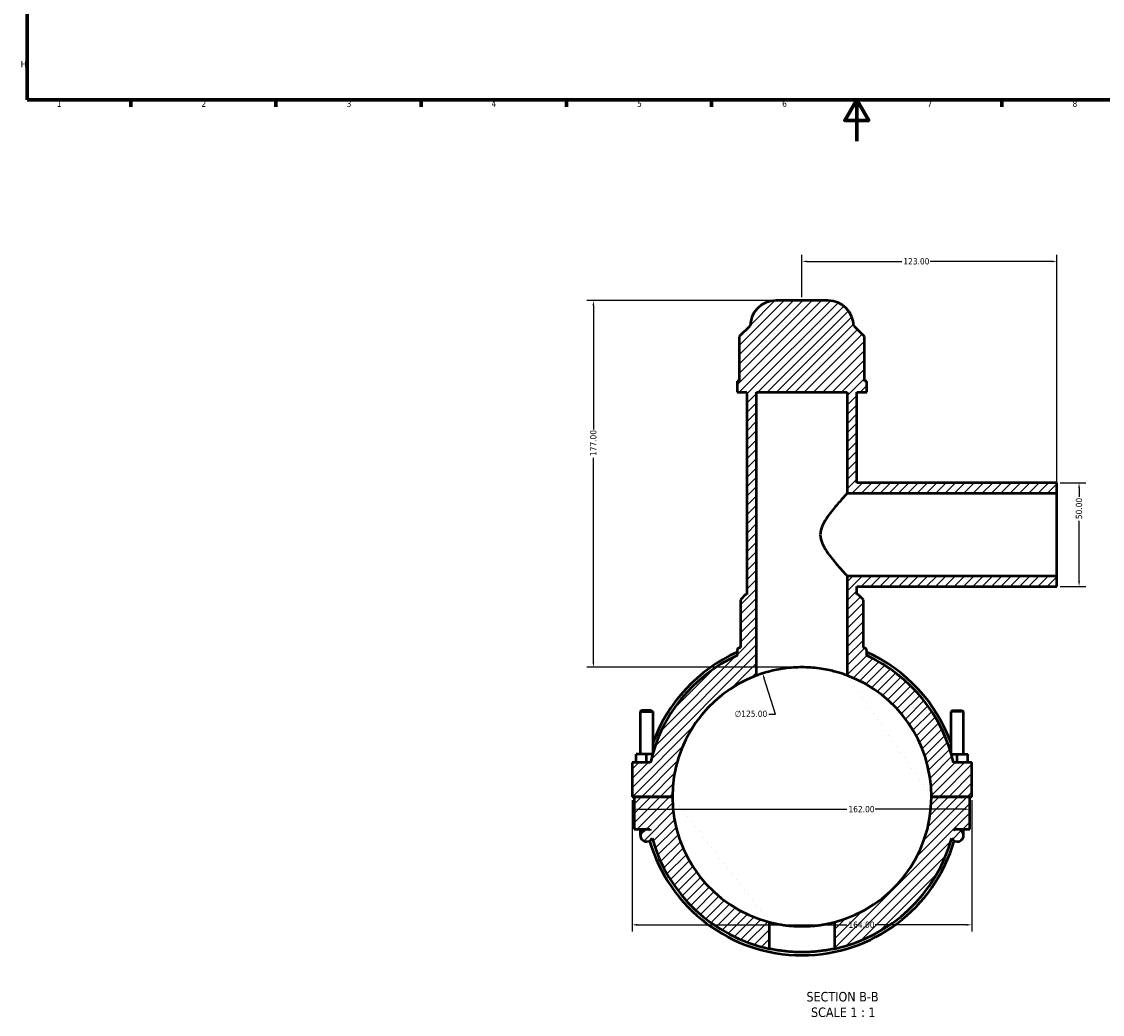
# Model space of a CAD drawing. Header units: millimetres. Extents: x 0 to 898, y -421 to 991.
# Tile 1 of 6: x 17 to 539, y -421 to 58. Entities that reach past the tile are written whole.
import ezdxf

# ---------------------------------------------------------------- set-up
doc = ezdxf.new("R2010")
doc.units = ezdxf.units.MM
for name, color, linetype, lineweight in [('Border (ANSI)', 7, 'Continuous', 70), ('Dimension (ANSI)', 7, 'Continuous', 25), ('Hatch (ANSI)', 7, 'Continuous', 18), ('Symbol (ANSI)', 7, 'Continuous', 25), ('Visible (ANSI)', 7, 'Continuous', 50)]:
    doc.layers.add(name, color=color, linetype=linetype, lineweight=lineweight)
doc.styles.add('Label Text (ANSI)', font='tahoma.ttf')
doc.styles.add('Note Text (ANSI)', font='tahoma.ttf')
doc.dimstyles.new('Default - mm (ANSI)', dxfattribs={"dimtxt": 3.048, "dimasz": 2.5, "dimexe": 3.175, "dimexo": 1.6002, "dimgap": 0.8, "dimtad": 0, "dimtoh": 1, "dimrnd": 1e-08, "dimzin": 4, "dimdsep": 46, "dimtxsty": 'Note Text (ANSI)', "dimcen": 0.09, "dimdle": 10, "dimclrd": 256, "dimclre": 256, "dimclrt": 256, "dimadec": 1, "dimazin": 1, "dimtfac": 1, "dimtofl": 0, "dimtmove": 0, "dimatfit": 3, "dimfxl": 1, "dimtolj": 1, "dimtzin": 4, "dimlwd": -1, "dimlwe": -1, "dimarcsym": 0})

# ---------------------------------------------------------------- blocks, each defined once
blk = doc.blocks.new('Borders Default Border')
at = {"layer": 'Border (ANSI)'}
for p, q in [((70.08, 20), (70.08, 16.55)), ((140.17, 20), (140.17, 16.55)), ((210.25, 20), (210.25, 16.55)), ((280.33, 20), (280.33, 16.55)), ((350.42, 20), (350.42, 16.55)), ((490.58, 20), (490.58, 16.55))]:
    blk.add_line(p, q, dxfattribs=at)
at = {"layer": 'Border (ANSI)', "flags": 128}
for points in [[(20, 20), (20, 574), (821, 574), (821, 20), (20, 20)], [(420.5, 0), (420.5, 20), (414.73, 10), (426.27, 10), (420.5, 20)]]:
    blk.add_lwpolyline(points, dxfattribs=at)
at = {"layer": 'Border (ANSI)', "color": 230, "true_color": 0xff0080, "char_height": 3.05, "attachment_point": 7, "style": 'Note Text (ANSI)'}
for s, insert in [('H', (16.97, 35.6)), ('1', (34.35, 16.55)), ('2', (104.2, 16.55)), ('3', (174.26, 16.49)), ('4', (244.23, 16.55)), ('5', (314.48, 16.49)), ('6', (384.49, 16.49)), ('7', (454.6, 16.55)), ('8', (524.63, 16.48))]:
    blk.add_mtext(s, dxfattribs=dict(at, insert=insert))
blk = doc.blocks.new('*D7')
at = {"layer": 'Defpoints', "color": 0, "transparency": 16777216}
for p in [(375.06, -256.91), (413.01, -376.02)]:
    blk.add_point(p, dxfattribs=at)
at = {"layer": 'Dimension (ANSI)', "transparency": 16777216}
for p, q in [((381.3, -276.51), (375.82, -259.29)), ((378.08, -276.51), (381.3, -276.51))]:
    blk.add_line(p, q, dxfattribs=at)
blk.add_solid([(376.21, -259.17), (375.42, -259.42), (375.06, -256.91)], dxfattribs=at)
at = {"layer": 'Dimension (ANSI)', "color": 230, "true_color": 0xff0080, "transparency": 16777216, "insert": (361.6, -274.86), "char_height": 3.048, "attachment_point": 1, "style": 'Note Text (ANSI)'}
blk.add_mtext('\\A1;∅125.00', dxfattribs=at)
blk = doc.blocks.new('*D9')
at = {"layer": 'Defpoints', "color": 0, "transparency": 16777216}
for p in [(381.53, -76.96), (293.37, -253.96), (394.03, -253.96)]:
    blk.add_point(p, dxfattribs=at)
at = {"layer": 'Dimension (ANSI)', "transparency": 16777216}
for p, q in [((379.93, -76.96), (290.19, -76.96)), ((293.37, -79.46), (293.37, -139.12)), ((293.37, -251.46), (293.37, -152.8)), ((392.43, -253.96), (290.19, -253.96))]:
    blk.add_line(p, q, dxfattribs=at)
for points in [[(292.95, -79.46), (293.78, -79.46), (293.37, -76.96)], [(292.95, -251.46), (293.78, -251.46), (293.37, -253.96)]]:
    blk.add_solid(points, dxfattribs=at)
at = {"layer": 'Dimension (ANSI)', "color": 230, "true_color": 0xff0080, "transparency": 16777216, "insert": (291.78, -152), "char_height": 3.048, "attachment_point": 1, "rotation": 90, "style": 'Note Text (ANSI)'}
blk.add_mtext('\\A1;177.00', dxfattribs=at)
blk = doc.blocks.new('*D10')
at = {"layer": 'Defpoints', "color": 0, "transparency": 16777216}
for p in [(517.03, -164.96), (517.03, -214.96), (527.81, -214.96)]:
    blk.add_point(p, dxfattribs=at)
at = {"layer": 'Dimension (ANSI)', "transparency": 16777216}
for p, q in [((518.63, -164.96), (530.99, -164.96)), ((527.81, -167.46), (527.81, -171.66)), ((527.81, -212.46), (527.81, -183.26)), ((518.63, -214.96), (530.99, -214.96))]:
    blk.add_line(p, q, dxfattribs=at)
for points in [[(527.39, -167.46), (528.23, -167.46), (527.81, -164.96)], [(527.39, -212.46), (528.23, -212.46), (527.81, -214.96)]]:
    blk.add_solid(points, dxfattribs=at)
at = {"layer": 'Dimension (ANSI)', "color": 230, "true_color": 0xff0080, "transparency": 16777216, "insert": (526.22, -182.46), "char_height": 3.048, "attachment_point": 1, "rotation": 90, "style": 'Note Text (ANSI)'}
blk.add_mtext('\\A1;50.00', dxfattribs=at)
blk = doc.blocks.new('*D11')
at = {"layer": 'Defpoints', "color": 0, "transparency": 16777216}
for p in [(517.03, -58.05), (394.03, -76.96), (517.03, -169.96)]:
    blk.add_point(p, dxfattribs=at)
at = {"layer": 'Dimension (ANSI)', "transparency": 16777216}
for p, q in [((394.03, -75.36), (394.03, -54.88)), ((517.03, -168.36), (517.03, -54.88)), ((396.53, -58.05), (442.19, -58.05)), ((514.53, -58.05), (455.87, -58.05))]:
    blk.add_line(p, q, dxfattribs=at)
for points in [[(396.53, -57.64), (396.53, -58.47), (394.03, -58.05)], [(514.53, -57.64), (514.53, -58.47), (517.03, -58.05)]]:
    blk.add_solid(points, dxfattribs=at)
at = {"layer": 'Dimension (ANSI)', "color": 230, "true_color": 0xff0080, "transparency": 16777216, "insert": (442.99, -56.46), "char_height": 3.048, "attachment_point": 1, "style": 'Note Text (ANSI)'}
blk.add_mtext('\\A1;123.00', dxfattribs=at)
blk = doc.blocks.new('*D12')
at = {"layer": 'Defpoints', "color": 0, "transparency": 16777216}
for p in [(312.03, -316.41), (476.03, -316.41), (476.03, -378.26)]:
    blk.add_point(p, dxfattribs=at)
at = {"layer": 'Dimension (ANSI)', "transparency": 16777216}
for p, q in [((312.03, -318.01), (312.03, -381.43)), ((476.03, -318.01), (476.03, -381.43)), ((314.53, -378.26), (415.69, -378.26)), ((473.53, -378.26), (429.37, -378.26))]:
    blk.add_line(p, q, dxfattribs=at)
for points in [[(314.53, -377.84), (314.53, -378.68), (312.03, -378.26)], [(473.53, -377.84), (473.53, -378.68), (476.03, -378.26)]]:
    blk.add_solid(points, dxfattribs=at)
at = {"layer": 'Dimension (ANSI)', "color": 230, "true_color": 0xff0080, "transparency": 16777216, "insert": (416.49, -376.67), "char_height": 3.048, "attachment_point": 1, "style": 'Note Text (ANSI)'}
blk.add_mtext('\\A1;164.00', dxfattribs=at)
blk = doc.blocks.new('*D13')
at = {"layer": 'Defpoints', "color": 0, "transparency": 16777216}
for p in [(313.03, -322.45), (475.03, -322.45), (475.03, -322.45)]:
    blk.add_point(p, dxfattribs=at)
at = {"layer": 'Dimension (ANSI)', "transparency": 16777216}
for p, q in [((315.53, -322.45), (415.69, -322.45)), ((472.53, -322.45), (429.37, -322.45))]:
    blk.add_line(p, q, dxfattribs=at)
for points in [[(315.53, -322.04), (315.53, -322.87), (313.03, -322.45)], [(472.53, -322.04), (472.53, -322.87), (475.03, -322.45)]]:
    blk.add_solid(points, dxfattribs=at)
at = {"layer": 'Dimension (ANSI)', "color": 230, "true_color": 0xff0080, "transparency": 16777216, "insert": (416.49, -320.87), "char_height": 3.048, "attachment_point": 1, "style": 'Note Text (ANSI)'}
blk.add_mtext('\\A1;162.00', dxfattribs=at)

msp = doc.modelspace()

# ---------------------------------------------------------------- hatches: boundary and pattern name
at = {"layer": 'Hatch (ANSI)'}
h = msp.add_hatch(dxfattribs=at)
h.set_pattern_fill('ANSI31', color=256, scale=25.4, style=0)
h.set_pattern_definition([(45, (0, 0), (-2.245064, 2.245064), [])])
edge = h.paths.add_edge_path()
edge.add_line((409.711, -376.963), (409.711, -389.804))
edge.add_ellipse((394.031, -316.461), major_axis=(15.68, -73.343), ratio=1, start_angle=0, end_angle=62.51682)
edge.add_ellipse((469.031, -335.086), major_axis=(-2.698, -1.311), ratio=1, start_angle=0, end_angle=244.08115)
edge.add_line((469.031, -332.086), (475.031, -332.086))
edge.add_line((475.031, -332.086), (475.031, -316.511))
edge.add_line((475.031, -316.511), (456.531, -316.511))
edge.add_ellipse((394.031, -316.461), major_axis=(62.5, -0.05), ratio=1, start_angle=284.57543, end_angle=360, ccw=False)
edge = h.paths.add_edge_path(flags=0)
edge.add_ellipse((469.031, -335.086), major_axis=(0, 3), ratio=1, start_angle=0, end_angle=36.18848)
edge.add_ellipse((394.031, -316.461), major_axis=(73.229, -16.204), ratio=1, start_angle=0, end_angle=0.45245)
edge.add_line((467.386, -332.086), (469.031, -332.086))
edge = h.paths.add_edge_path()
edge.add_spline(control_points=[(363.543, -244.667), (363.392, -244.731), (363.256, -244.823), (363.027, -245.055), (362.937, -245.192), (362.813, -245.494), (362.781, -245.655), (362.781, -245.817)], knot_values=[-0.1466121, -0.1466121, -0.1466121, -0.1466121, -0.0976611, -0.0976611, -0.0488306, -0.0488306, 0, 0, 0, 0], degree=3, periodic=0)
edge.add_line((362.781, -245.817), (362.781, -248.282))
edge.add_ellipse((394.031, -316.461), major_axis=(-31.25, 68.179), ratio=1, start_angle=0, end_angle=52.56874)
edge.add_line((320.897, -299.836), (312.031, -299.836))
edge.add_line((312.031, -299.836), (312.031, -316.411))
edge.add_line((312.031, -316.411), (331.531, -316.411))
edge.add_ellipse((394.031, -316.461), major_axis=(-62.5, 0.05), ratio=1, start_angle=290.53315, end_angle=360, ccw=False)
edge.add_line((372.156, -257.915), (372.156, -121.211))
edge.add_line((372.156, -121.211), (415.906, -121.211))
edge.add_line((415.906, -121.211), (415.906, -169.961))
edge.add_line((415.906, -169.961), (517.031, -169.961))
edge.add_line((517.031, -169.961), (517.031, -164.961))
edge.add_line((517.031, -164.961), (420.594, -164.961))
edge.add_line((420.594, -164.961), (420.594, -121.211))
edge.add_line((420.594, -121.211), (425.281, -121.211))
edge.add_line((425.281, -121.211), (425.281, -115.901))
edge.add_line((425.281, -115.901), (424.251, -115.901))
edge.add_line((424.251, -115.901), (424.251, -94.351))
edge.add_line((424.251, -94.351), (419.251, -89.351))
edge.add_line((419.251, -89.351), (419.031, -89.351))
edge.add_ellipse((406.532, -89.461), major_axis=(12.5, 0.11), ratio=1, start_angle=0, end_angle=89.49579)
edge.add_line((406.532, -76.961), (381.531, -76.961))
edge.add_ellipse((381.531, -89.461), major_axis=(0, 12.5), ratio=1, start_angle=0, end_angle=89.49579)
edge.add_line((369.031, -89.351), (368.811, -89.351))
edge.add_line((368.811, -89.351), (363.811, -94.351))
edge.add_line((363.811, -94.351), (363.811, -115.901))
edge.add_line((363.811, -115.901), (362.781, -115.901))
edge.add_line((362.781, -115.901), (362.781, -121.211))
edge.add_line((362.781, -121.211), (367.469, -121.211))
edge.add_line((367.469, -121.211), (367.469, -218.861))
edge.add_line((367.469, -218.861), (366.844, -218.861))
edge.add_line((366.844, -218.861), (364.344, -221.361))
edge.add_line((364.344, -221.361), (364.344, -244.332))
edge.add_ellipse((394.031, -316.461), major_axis=(-29.687, 72.129), ratio=1, start_angle=0, end_angle=0.63783)
edge = h.paths.add_edge_path()
edge.add_ellipse((475.531, -300.336), major_axis=(0.5, 0), ratio=1, start_angle=0, end_angle=90)
edge.add_line((475.531, -299.836), (467.165, -299.836))
edge.add_ellipse((394.031, -316.461), major_axis=(73.134, 16.625), ratio=1, start_angle=0, end_angle=52.56874)
edge.add_line((425.281, -248.282), (425.281, -245.817))
edge.add_ellipse((424.031, -245.817), major_axis=(1.25, 0), ratio=1, start_angle=0, end_angle=66.99077)
edge.add_ellipse((394.031, -316.461), major_axis=(30.489, 71.794), ratio=1, start_angle=0, end_angle=0.63783)
edge.add_line((423.719, -244.332), (423.719, -221.361))
edge.add_line((423.719, -221.361), (421.219, -218.861))
edge.add_line((421.219, -218.861), (420.594, -218.861))
edge.add_line((420.594, -218.861), (420.594, -214.961))
edge.add_line((420.594, -214.961), (517.031, -214.961))
edge.add_line((517.031, -214.961), (517.031, -209.961))
edge.add_line((517.031, -209.961), (415.906, -209.961))
edge.add_line((415.906, -209.961), (415.906, -257.915))
edge.add_ellipse((394.031, -316.461), major_axis=(21.875, 58.547), ratio=1, start_angle=290.53315, end_angle=360, ccw=False)
edge.add_line((456.531, -316.411), (476.031, -316.411))
edge.add_line((476.031, -316.411), (476.031, -300.336))
edge = h.paths.add_edge_path()
edge.add_line((331.531, -316.511), (313.031, -316.511))
edge.add_line((313.031, -316.511), (313.031, -332.086))
edge.add_line((313.031, -332.086), (319.031, -332.086))
edge.add_ellipse((319.031, -335.086), major_axis=(0, 3), ratio=1, start_angle=0, end_angle=244.08115)
edge.add_ellipse((394.031, -316.461), major_axis=(-72.302, -19.936), ratio=1, start_angle=0, end_angle=62.51682)
edge.add_line((378.351, -389.804), (378.351, -376.963))
edge.add_ellipse((394.031, -316.461), major_axis=(-15.68, -60.501), ratio=1, start_angle=284.57543, end_angle=360, ccw=False)
edge = h.paths.add_edge_path(flags=0)
edge.add_line((319.031, -332.086), (320.677, -332.086))
edge.add_ellipse((394.031, -316.461), major_axis=(-73.354, -15.625), ratio=1, start_angle=0, end_angle=0.45245)
edge.add_ellipse((319.031, -335.086), major_axis=(1.771, 2.421), ratio=1, start_angle=0, end_angle=36.18848)

# ---------------------------------------------------------------- linework, layer by layer
at = {"layer": 'Visible (ANSI)'}
for p, q in [((406.532, -76.961), (381.531, -76.961)), ((368.811, -89.351), (363.811, -94.351)), ((369.031, -89.351), (368.811, -89.351)), ((419.251, -89.351), (419.031, -89.351)), ((424.251, -94.351), (419.251, -89.351)), ((363.811, -94.351), (363.811, -115.901)), ((424.251, -115.901), (424.251, -94.351)), ((363.811, -115.901), (362.781, -115.901)), ((362.781, -115.901), (362.781, -121.211)), ((425.281, -115.901), (424.251, -115.901)), ((425.281, -121.211), (425.281, -115.901)), ((362.781, -121.211), (367.469, -121.211)), ((367.469, -121.211), (367.469, -218.861)), ((372.156, -257.915), (372.156, -121.211)), ((372.156, -121.211), (415.906, -121.211)), ((415.906, -121.211), (415.906, -169.961)), ((420.594, -164.961), (420.594, -121.211)), ((420.594, -121.211), (425.281, -121.211)), ((517.031, -164.961), (420.594, -164.961)), ((517.031, -169.961), (517.031, -164.961)), ((415.906, -169.961), (517.031, -169.961)), ((517.031, -209.961), (517.031, -169.961)), ((517.031, -209.961), (415.906, -209.961)), ((415.906, -209.961), (415.906, -257.915)), ((517.031, -214.961), (517.031, -209.961)), ((366.844, -218.861), (364.344, -221.361)), ((367.469, -218.861), (366.844, -218.861)), ((420.594, -218.861), (420.594, -214.961)), ((420.594, -214.961), (517.031, -214.961)), ((421.219, -218.861), (420.594, -218.861)), ((423.719, -221.361), (421.219, -218.861)), ((364.344, -221.361), (364.344, -244.332)), ((423.719, -244.332), (423.719, -221.361)), ((362.781, -245.817), (362.781, -248.282)), ((425.281, -248.282), (425.281, -245.817)), ((316.631, -274.745), (316.031, -275.345)), ((316.031, -275.345), (322.031, -275.345)), ((316.031, -275.345), (316.031, -295.836)), ((321.431, -274.745), (316.631, -274.745)), ((321.431, -274.745), (322.031, -275.345)), ((322.031, -275.345), (322.031, -295.461)), ((466.631, -274.745), (466.031, -275.345)), ((472.031, -275.345), (466.031, -275.345)), ((466.031, -295.461), (466.031, -275.345)), ((466.631, -274.745), (471.431, -274.745)), ((471.431, -274.745), (472.031, -275.345)), ((472.031, -295.836), (472.031, -275.345)), ((319.031, -295.836), (314.031, -295.836)), ((314.031, -299.836), (314.031, -295.836)), ((319.031, -299.836), (319.031, -295.836)), ((321.923, -295.836), (319.031, -295.836)), ((466.14, -295.836), (469.031, -295.836)), ((469.031, -295.836), (474.031, -295.836)), ((469.031, -299.836), (469.031, -295.836)), ((474.031, -299.836), (474.031, -295.836)), ((320.897, -299.836), (312.031, -299.836)), ((312.031, -299.836), (312.031, -316.411)), ((475.531, -299.836), (467.165, -299.836)), ((476.031, -316.411), (476.031, -300.336)), ((312.031, -316.411), (331.531, -316.411)), ((331.531, -316.511), (313.031, -316.511)), ((313.031, -316.511), (313.031, -332.086)), ((316.031, -316.411), (316.031, -316.511)), ((322.031, -316.411), (322.031, -316.511)), ((456.531, -316.411), (476.031, -316.411)), ((475.031, -316.511), (456.531, -316.511)), ((466.031, -316.511), (466.031, -316.411)), ((472.031, -316.511), (472.031, -316.411)), ((475.031, -332.086), (475.031, -316.511)), ((313.031, -332.086), (319.031, -332.086)), ((316.031, -332.086), (316.031, -335.086)), ((319.031, -332.086), (320.677, -332.086)), ((467.386, -332.086), (469.031, -332.086)), ((469.031, -332.086), (475.031, -332.086)), ((472.031, -335.086), (472.031, -332.086)), ((378.351, -389.804), (378.351, -376.963)), ((409.711, -376.963), (409.711, -389.804))]:
    msp.add_line(p, q, dxfattribs=at)
for centre, radius, start, end in [((381.531, -89.461), 12.5, 90, 179.49579), ((406.532, -89.461), 12.5, 0.50421, 90), ((394.031, -316.461), 78, 112.37141, 113.00923), ((394.031, -316.461), 78, 66.99077, 67.62859), ((424.031, -245.817), 1.25, 0, 66.99077), ((394.031, -316.461), 75, 114.62432, 167.19306), ((394.031, -316.461), 76.5, 114.11044, 160.25008), ((394.031, -316.461), 76.5, 19.74992, 65.88956), ((394.031, -316.461), 75, 12.80694, 65.37568), ((394.031, -316.461), 62.5, 110.48732, 179.95416), ((394.031, -316.461), 62.5, 0.04584, 69.51268), ((475.531, -300.336), 0.5, 0, 90), ((394.031, -316.461), 62.5, 180.04584, 255.47041), ((394.031, -316.461), 62.5, 284.52959, 359.95416), ((319.031, -335.086), 3, 90, 334.08115), ((319.031, -335.086), 3, 53.81152, 90), ((394.031, -316.461), 75, 192.0247, 192.47715), ((469.031, -335.086), 3, 205.91885, 90), ((469.031, -335.086), 3, 90, 126.18848), ((394.031, -316.461), 75, 347.52285, 347.9753), ((394.031, -316.461), 76.5, 196.10553, 343.89447), ((394.031, -316.461), 75, 195.41552, 257.93234), ((394.031, -316.461), 75, 282.06766, 344.58448)]:
    msp.add_arc(centre, radius, start, end, dxfattribs=at)
for points, knots in [([(415.906, -169.961), (415.906, -169.961), (415.779, -170.101), (415.274, -170.655), (414.897, -171.069), (413.946, -172.125), (413.371, -172.767), (412.106, -174.204), (411.415, -174.999), (409.962, -176.713), (409.141, -177.704), (407.476, -179.829), (406.631, -180.961), (405.065, -183.326), (404.346, -184.554), (403.258, -187.135), (402.892, -188.488), (402.892, -189.961)], [10.1744539, 10.1744539, 10.1744539, 10.1744539, 10.5801813, 10.5801813, 10.9859088, 10.9859088, 11.3916362, 11.3916362, 11.7973636, 11.7973636, 12.2395073, 12.2395073, 12.6816511, 12.6816511, 13.1237948, 13.1237948, 13.5659386, 13.5659386, 13.5659386, 13.5659386]), ([(402.892, -189.961), (402.892, -191.435), (403.258, -192.788), (404.346, -195.369), (405.065, -196.596), (406.631, -198.962), (407.476, -200.094), (409.141, -202.218), (409.962, -203.21), (411.415, -204.924), (412.106, -205.718), (413.371, -207.155), (413.946, -207.798), (414.897, -208.854), (415.274, -209.268), (415.779, -209.822), (415.906, -209.961), (415.906, -209.961)], [0, 0, 0, 0, 0.4421437, 0.4421437, 0.8842875, 0.8842875, 1.3264312, 1.3264312, 1.7685749, 1.7685749, 2.1743024, 2.1743024, 2.5800298, 2.5800298, 2.9857572, 2.9857572, 3.3914846, 3.3914846, 3.3914846, 3.3914846]), ([(363.543, -244.667), (363.392, -244.731), (363.256, -244.823), (363.027, -245.055), (362.937, -245.192), (362.813, -245.494), (362.781, -245.655), (362.781, -245.817)], [-0.14661211, -0.14661211, -0.14661211, -0.14661211, -0.09766112, -0.09766112, -0.04883056, -0.04883056, 0, 0, 0, 0]), ([(415.906, -257.915), (415.906, -257.915), (415.772, -257.864), (415.213, -257.659), (414.787, -257.506), (413.668, -257.123), (412.973, -256.895), (411.371, -256.409), (410.464, -256.152), (408.535, -255.659), (407.445, -255.406), (405.068, -254.932), (403.781, -254.712), (401.089, -254.346), (399.682, -254.201), (396.846, -254.009), (395.417, -253.961), (392.645, -253.961), (391.216, -254.009), (388.38, -254.201), (386.973, -254.346), (384.282, -254.712), (382.995, -254.932), (380.617, -255.406), (379.528, -255.659), (377.598, -256.152), (376.692, -256.409), (375.09, -256.895), (374.395, -257.123), (373.275, -257.506), (372.85, -257.659), (372.29, -257.864), (372.156, -257.915), (372.156, -257.915)], [6.6534227, 6.6534227, 6.6534227, 6.6534227, 7.0693803, 7.0693803, 7.4853378, 7.4853378, 7.9012954, 7.9012954, 8.3172529, 8.3172529, 8.7329732, 8.7329732, 9.1486935, 9.1486935, 9.5644138, 9.5644138, 9.9801341, 9.9801341, 10.3958544, 10.3958544, 10.8115747, 10.8115747, 11.227295, 11.227295, 11.6430153, 11.6430153, 12.0589729, 12.0589729, 12.4749304, 12.4749304, 12.890888, 12.890888, 13.3068455, 13.3068455, 13.3068455, 13.3068455]), ([(378.351, -376.963), (378.351, -376.963), (378.446, -376.987), (378.845, -377.089), (379.149, -377.165), (379.95, -377.356), (380.449, -377.47), (381.598, -377.715), (382.25, -377.845), (383.637, -378.095), (384.421, -378.224), (386.13, -378.466), (387.054, -378.578), (388.984, -378.765), (389.992, -378.839), (392.021, -378.937), (393.042, -378.961), (395.02, -378.961), (396.041, -378.937), (398.07, -378.839), (399.078, -378.765), (401.009, -378.578), (401.933, -378.466), (403.641, -378.224), (404.425, -378.095), (405.812, -377.845), (406.464, -377.715), (407.614, -377.47), (408.112, -377.356), (408.913, -377.165), (409.217, -377.089), (409.616, -376.987), (409.711, -376.963), (409.711, -376.963)], [4.7470811, 4.7470811, 4.7470811, 4.7470811, 5.0437948, 5.0437948, 5.3405084, 5.3405084, 5.637222, 5.637222, 5.9339356, 5.9339356, 6.2306071, 6.2306071, 6.5272787, 6.5272787, 6.8239502, 6.8239502, 7.1206217, 7.1206217, 7.4172932, 7.4172932, 7.7139648, 7.7139648, 8.0106363, 8.0106363, 8.3073078, 8.3073078, 8.6040214, 8.6040214, 8.9007351, 8.9007351, 9.1974487, 9.1974487, 9.4941623, 9.4941623, 9.4941623, 9.4941623]), ([(409.711, -389.804), (409.711, -389.804), (409.616, -389.824), (409.218, -389.908), (408.915, -389.971), (408.114, -390.129), (407.616, -390.223), (406.465, -390.426), (405.813, -390.534), (404.424, -390.741), (403.64, -390.848), (401.93, -391.049), (401.005, -391.143), (399.074, -391.298), (398.067, -391.36), (396.039, -391.441), (395.019, -391.461), (393.044, -391.461), (392.023, -391.441), (389.996, -391.36), (388.988, -391.298), (387.057, -391.143), (386.132, -391.049), (384.423, -390.848), (383.638, -390.741), (382.249, -390.534), (381.597, -390.426), (380.447, -390.223), (379.949, -390.129), (379.148, -389.971), (378.844, -389.908), (378.446, -389.824), (378.351, -389.804), (378.351, -389.804)], [0, 0, 0, 0, 0.2962747, 0.2962747, 0.5925494, 0.5925494, 0.8888241, 0.8888241, 1.1850987, 1.1850987, 1.4813535, 1.4813535, 1.7776083, 1.7776083, 2.0738631, 2.0738631, 2.3701179, 2.3701179, 2.6663727, 2.6663727, 2.9626275, 2.9626275, 3.2588823, 3.2588823, 3.5551371, 3.5551371, 3.8514117, 3.8514117, 4.1476864, 4.1476864, 4.4439611, 4.4439611, 4.7402358, 4.7402358, 4.7402358, 4.7402358])]:
    msp.add_open_spline(points, degree=3, knots=knots, dxfattribs=at)

# ---------------------------------------------------------------- block references
msp.add_blockref('Borders Default Border', (0, 0))

# ---------------------------------------------------------------- texts
at = {"layer": 'Symbol (ANSI)', "char_height": 4.572, "attachment_point": 7, "style": 'Label Text (ANSI)'}
for s, insert in [('SECTION B-B', (396.203, -415.306)), ('SCALE 1 : 1', (398.426, -422.819))]:
    msp.add_mtext(s, dxfattribs=dict(at, insert=insert))

# ---------------------------------------------------------------- dimensions: what is measured, and where the dimension line sits
at = {"layer": 'Dimension (ANSI)'}
for base, p1, p2, angle, override, picture, middle in [((517.031, -58.052), (394.031, -76.961), (517.031, -169.961), 180, {"dimtoh": 0, "dimdec": 2, "dimtp": 0, "dimtm": 0, "dimtdec": 2, "dimatfit": 1}, '*D11', (449.031, -58.052)), ((293.366, -253.962), (381.531, -76.961), (394.031, -253.962), 90, {"dimtoh": 0, "dimdec": 2, "dimtp": 0, "dimtm": 0, "dimtdec": 2, "dimatfit": 1}, '*D9', (293.366, -145.962)), ((527.811, -214.961), (517.031, -164.961), (517.031, -214.961), 90, {"dimtoh": 0, "dimdec": 2, "dimtp": 0, "dimtm": 0, "dimtdec": 2, "dimatfit": 1}, '*D10', (527.811, -177.461)), ((476.031, -378.259), (312.031, -316.411), (476.031, -316.411), 180, {"dimtoh": 0, "dimdec": 2, "dimtp": 0, "dimtm": 0, "dimtdec": 2, "dimatfit": 1}, '*D12', (422.531, -378.259)), ((475.031, -322.453), (313.031, -322.453), (475.031, -322.453), 180, {"dimtoh": 0, "dimdec": 2, "dimse1": 1, "dimse2": 1, "dimtp": 0, "dimtm": 0, "dimtdec": 2, "dimatfit": 1}, '*D13', (422.531, -322.453))]:
    dim = msp.add_linear_dim(base=base, p1=p1, p2=p2, angle=angle, dimstyle='Default - mm (ANSI)', override=override, dxfattribs=at)
    dim.commit()
    dim.dimension.update_dxf_attribs({"geometry": picture, "text_midpoint": middle, "dimtype": 160})
dim = msp.add_diameter_dim_2p(p1=(413.006, -376.015), p2=(375.057, -256.911), dimstyle='Default - mm (ANSI)', override={"dimtih": 1, "dimdec": 2, "dimlfac": 0.999972, "dimtp": 0, "dimtm": 0, "dimtdec": 2}, dxfattribs=at)
dim.commit()
dim.dimension.update_dxf_attribs({"geometry": '*D7', "text_midpoint": (369.439, -276.506), "dimtype": 163})

doc.saveas('drawing.dxf')
